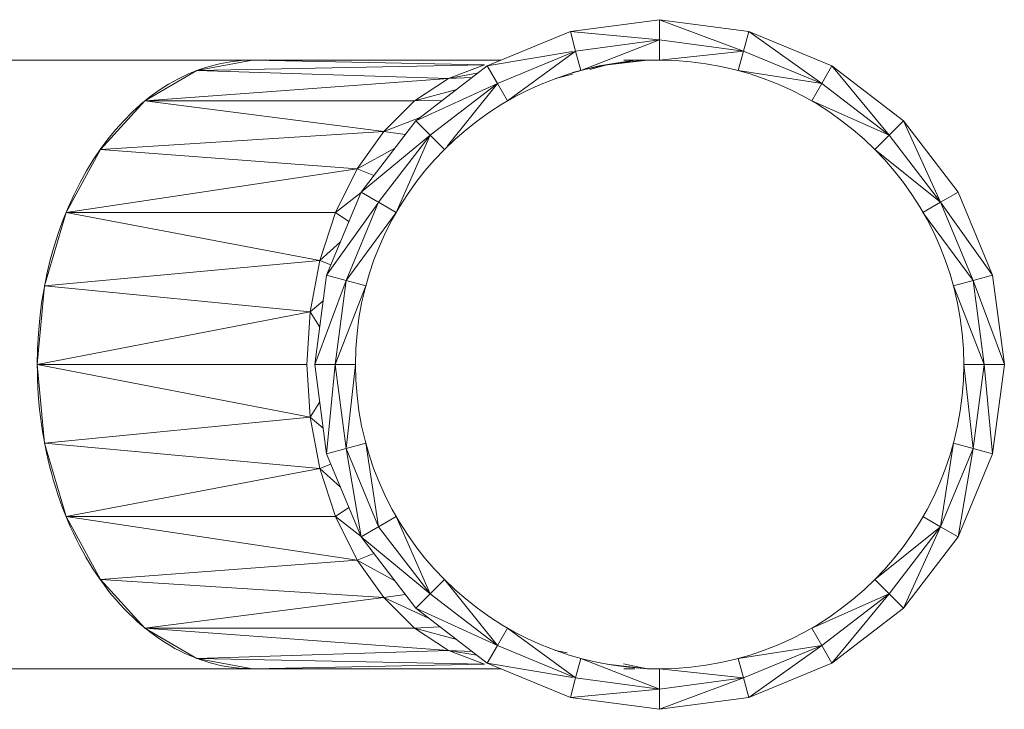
# Model space of a CAD drawing. Header units: millimetres. Extents: x 61846 to 198573, y 13020 to 52988.
# Tile 166 of 240: x 190120 to 190241, y 15598 to 15682. Entities that reach past the tile are written whole.
import ezdxf

# ---------------------------------------------------------------- set-up
doc = ezdxf.new("R2010")
doc.units = ezdxf.units.MM
doc.layers.add('P-PIPE', color=3, linetype='Continuous', lineweight=18)

# ---------------------------------------------------------------- blocks, each defined once
blk = doc.blocks.new('Pipe Types_NLRS_52_PI_UN_PP - vuilwater_DNL_2863391 - Pipe Types_NLRS_52_PI_UN_PP - vuilwater_DNL_2863391-546668-GZ lierenkamer 4')
at = {"layer": 'P-PIPE', "color": 7, "lineweight": 9}
for p, q in [((-45849.48, 15677.5), (-45926, 15677.5)), ((-45926, 15602.5), (-45849.48, 15602.5))]:
    blk.add_line(p, q, dxfattribs=at)
for start_param, end_param in [(0, 1.570796), (1.570796, 3.141593)]:
    blk.add_ellipse((-45849.48, 15640), major_axis=(0, 37.5), ratio=0.707107, start_param=start_param, end_param=end_param, dxfattribs=at)
blk = doc.blocks.new('NLRS_50_PIF_UN_PP bocht mof-spie_gen_ISR_NLRS_52_PIF_UN_PP bocht mof-spie - vuilwater_DNL_2863397 - NLRS_50_PIF_UN_PP bocht mof-spie_gen_ISR_NLRS_52_PIF_UN_PP bocht mof-spie - vuilwater_DNL_2863397-546676-GZ lierenkamer 4')
at = {"layer": 'P-PIPE', "color": 7, "lineweight": 9}
for p, q in [((-45799.27, 15682.5), (-45810.27, 15681.05)), ((-45810.27, 15681.05), (-45799.27, 15682.5)), ((-45799.27, 15680), (-45799.27, 15682.5)), ((-45788.92, 15678.64), (-45799.27, 15682.5)), ((-45799.27, 15682.5), (-45799.27, 15680)), ((-45788.27, 15681.05), (-45799.27, 15682.5)), ((-45799.27, 15682.5), (-45788.92, 15678.64)), ((-45799.27, 15682.5), (-45788.27, 15681.05)), ((-45810.27, 15681.05), (-45820.52, 15676.81)), ((-45820.52, 15676.81), (-45810.27, 15681.05)), ((-45809.62, 15678.64), (-45810.27, 15681.05)), ((-45799.27, 15680), (-45810.27, 15681.05)), ((-45810.27, 15681.05), (-45809.62, 15678.64)), ((-45810.27, 15681.05), (-45799.27, 15680)), ((-45799.27, 15680), (-45809.62, 15678.64)), ((-45809.62, 15678.64), (-45799.27, 15680)), ((-45799.27, 15680), (-45808.98, 15676.22)), ((-45808.98, 15676.22), (-45799.27, 15680)), ((-45788.92, 15678.64), (-45799.27, 15680)), ((-45799.27, 15680), (-45799.27, 15677.5)), ((-45799.27, 15677.5), (-45799.27, 15680)), ((-45799.27, 15680), (-45788.92, 15678.64)), ((-45788.92, 15678.64), (-45788.27, 15681.05)), ((-45788.27, 15681.05), (-45788.92, 15678.64)), ((-45779.27, 15674.64), (-45788.27, 15681.05)), ((-45788.27, 15681.05), (-45779.27, 15674.64)), ((-45778.02, 15676.81), (-45788.27, 15681.05)), ((-45788.27, 15681.05), (-45778.02, 15676.81)), ((-45856.34, 15676.22), (-45849.48, 15677.5)), ((-45849.48, 15677.5), (-45818.85, 15677.5)), ((-45849.48, 15677.5), (-45820.85, 15676.93)), ((-45810.03, 15678.57), (-45820.52, 15676.81)), ((-45820.52, 15676.81), (-45810.03, 15678.57)), ((-45809.62, 15678.64), (-45819.27, 15674.64)), ((-45819.27, 15674.64), (-45809.62, 15678.64)), ((-45809.62, 15678.64), (-45818.02, 15672.48)), ((-45818.02, 15672.48), (-45809.62, 15678.64)), ((-45809.62, 15678.64), (-45808.98, 15676.22)), ((-45808.98, 15676.22), (-45809.62, 15678.64)), ((-45806.73, 15676.82), (-45800.8, 15677.5)), ((-45806.73, 15676.82), (-45802.32, 15677.5)), ((-45805.78, 15676.93), (-45800.8, 15677.5)), ((-45802.32, 15677.5), (-45803.68, 15677.5)), ((-45800.8, 15677.5), (-45802.32, 15677.5)), ((-45800.8, 15677.5), (-45799.27, 15677.5)), ((-45788.92, 15678.64), (-45799.27, 15677.5)), ((-45799.27, 15677.5), (-45788.92, 15678.64)), ((-45788.92, 15678.64), (-45789.57, 15676.22)), ((-45789.57, 15676.22), (-45788.92, 15678.64)), ((-45779.27, 15674.64), (-45788.92, 15678.64)), ((-45788.92, 15678.64), (-45779.27, 15674.64)), ((-45856.34, 15676.22), (-45820.85, 15676.93)), ((-45820.52, 15676.81), (-45829.32, 15670.05)), ((-45829.32, 15670.05), (-45820.52, 15676.81)), ((-45820.85, 15676.93), (-45825.31, 15675.24)), ((-45819.27, 15674.64), (-45820.52, 15676.81)), ((-45820.52, 15676.81), (-45819.27, 15674.64)), ((-45810.03, 15676.01), (-45806.73, 15676.82)), ((-45807.89, 15676.37), (-45805.78, 15676.93)), ((-45806.73, 15676.82), (-45805.78, 15676.93)), ((-45779.27, 15674.64), (-45778.02, 15676.81)), ((-45778.02, 15676.81), (-45779.27, 15674.64)), ((-45770.99, 15668.28), (-45778.02, 15676.81)), ((-45769.22, 15670.05), (-45778.02, 15676.81)), ((-45778.02, 15676.81), (-45770.99, 15668.28)), ((-45778.02, 15676.81), (-45769.22, 15670.05)), ((-45862.74, 15672.48), (-45856.34, 15676.22)), ((-45862.73, 15672.48), (-45825.31, 15675.24)), ((-45856.34, 15676.22), (-45825.31, 15675.24)), ((-45825.31, 15675.24), (-45829.5, 15672.48)), ((-45825.31, 15675.24), (-45821.61, 15675.97)), ((-45825.31, 15675.24), (-45822.41, 15675.36)), ((-45812.1, 15675.24), (-45810.03, 15675.79)), ((-45779.27, 15674.64), (-45789.57, 15676.22)), ((-45789.57, 15676.22), (-45779.27, 15674.64)), ((-45829.5, 15672.48), (-45824.29, 15673.91)), ((-45819.27, 15674.64), (-45829.32, 15670.05)), ((-45829.32, 15670.05), (-45819.27, 15674.64)), ((-45819.27, 15674.64), (-45827.56, 15668.28)), ((-45827.56, 15668.28), (-45819.27, 15674.64)), ((-45819.27, 15674.64), (-45825.42, 15666.97)), ((-45825.42, 15666.97), (-45819.27, 15674.64)), ((-45819.27, 15674.64), (-45818.02, 15672.48)), ((-45818.02, 15672.48), (-45819.27, 15674.64)), ((-45779.27, 15674.64), (-45780.52, 15672.48)), ((-45780.52, 15672.48), (-45779.27, 15674.64)), ((-45770.99, 15668.28), (-45779.27, 15674.64)), ((-45779.27, 15674.64), (-45770.99, 15668.28)), ((-45868.22, 15666.52), (-45862.74, 15672.48)), ((-45862.74, 15672.48), (-45829.5, 15672.48)), ((-45862.73, 15672.48), (-45833.29, 15668.73)), ((-45829.5, 15672.48), (-45833.29, 15668.73)), ((-45829.5, 15672.48), (-45826.08, 15672.54)), ((-45770.99, 15668.28), (-45780.52, 15672.48)), ((-45780.52, 15672.48), (-45770.99, 15668.28)), ((-45833.29, 15668.73), (-45828.79, 15670.46)), ((-45829.32, 15670.05), (-45836.08, 15661.25)), ((-45836.08, 15661.25), (-45829.32, 15670.05)), ((-45827.56, 15668.28), (-45829.32, 15670.05)), ((-45829.32, 15670.05), (-45827.56, 15668.28)), ((-45770.99, 15668.28), (-45769.22, 15670.05)), ((-45769.22, 15670.05), (-45770.99, 15668.28)), ((-45764.63, 15660), (-45769.22, 15670.05)), ((-45769.22, 15670.05), (-45764.63, 15660)), ((-45762.46, 15661.25), (-45769.22, 15670.05)), ((-45769.22, 15670.05), (-45762.46, 15661.25)), ((-45868.22, 15666.52), (-45833.29, 15668.73)), ((-45833.29, 15668.73), (-45836.56, 15664.1)), ((-45827.56, 15668.28), (-45836.08, 15661.25)), ((-45836.08, 15661.25), (-45827.56, 15668.28)), ((-45827.56, 15668.28), (-45833.91, 15660)), ((-45833.91, 15660), (-45827.56, 15668.28)), ((-45833.29, 15668.73), (-45830.64, 15668.34)), ((-45827.56, 15668.28), (-45831.75, 15658.75)), ((-45831.75, 15658.75), (-45827.56, 15668.28)), ((-45827.56, 15668.28), (-45825.79, 15666.52)), ((-45825.79, 15666.52), (-45827.56, 15668.28)), ((-45770.99, 15668.28), (-45772.75, 15666.52)), ((-45772.75, 15666.52), (-45770.99, 15668.28)), ((-45764.63, 15660), (-45770.99, 15668.28)), ((-45770.99, 15668.28), (-45764.63, 15660)), ((-45836.56, 15664.1), (-45831.93, 15666.66)), ((-45872.44, 15658.75), (-45868.22, 15666.52)), ((-45868.22, 15666.52), (-45836.56, 15664.1)), ((-45764.63, 15660), (-45772.75, 15666.52)), ((-45772.75, 15666.52), (-45764.63, 15660)), ((-45872.44, 15658.75), (-45836.56, 15664.1)), ((-45836.56, 15664.1), (-45839.21, 15658.75)), ((-45836.56, 15664.1), (-45834.49, 15663.31)), ((-45836.08, 15661.25), (-45840.32, 15651)), ((-45840.32, 15651), (-45836.08, 15661.25)), ((-45839.21, 15658.75), (-45836.08, 15661.2)), ((-45834.02, 15660.06), (-45836.08, 15661.25)), ((-45836.08, 15661.25), (-45834.02, 15660.06)), ((-45764.63, 15660), (-45762.46, 15661.25)), ((-45762.46, 15661.25), (-45764.63, 15660)), ((-45758.22, 15651), (-45762.46, 15661.25)), ((-45762.46, 15661.25), (-45758.22, 15651)), ((-45834.02, 15659.85), (-45840.32, 15651)), ((-45840.32, 15651), (-45834.02, 15659.85)), ((-45833.91, 15660), (-45837.91, 15650.35)), ((-45837.91, 15650.35), (-45833.91, 15660)), ((-45833.91, 15660), (-45831.75, 15658.75)), ((-45831.75, 15658.75), (-45833.91, 15660)), ((-45764.63, 15660), (-45766.8, 15658.75)), ((-45766.8, 15658.75), (-45764.63, 15660)), ((-45764.63, 15660), (-45758.22, 15651)), ((-45758.22, 15651), (-45764.63, 15660)), ((-45760.63, 15650.35), (-45764.63, 15660)), ((-45764.63, 15660), (-45760.63, 15650.35)), ((-45875.09, 15649.71), (-45872.44, 15658.75)), ((-45872.44, 15658.75), (-45841.16, 15652.83)), ((-45872.44, 15658.75), (-45839.21, 15658.75)), ((-45841.16, 15652.83), (-45839.21, 15658.75)), ((-45839.21, 15658.75), (-45837.58, 15657.61)), ((-45837.91, 15650.35), (-45831.75, 15658.75)), ((-45831.75, 15658.75), (-45837.91, 15650.35)), ((-45760.63, 15650.35), (-45766.8, 15658.75)), ((-45766.8, 15658.75), (-45760.63, 15650.35)), ((-45841.16, 15652.83), (-45838.63, 15655.1)), ((-45875.09, 15649.71), (-45841.16, 15652.83)), ((-45841.16, 15652.83), (-45842.36, 15646.51)), ((-45841.16, 15652.83), (-45839.8, 15652.27)), ((-45840.32, 15651), (-45841.77, 15640)), ((-45841.77, 15640), (-45840.32, 15651)), ((-45837.91, 15650.35), (-45840.32, 15651)), ((-45840.32, 15651), (-45837.91, 15650.35)), ((-45760.63, 15650.35), (-45758.22, 15651)), ((-45758.22, 15651), (-45760.63, 15650.35)), ((-45756.77, 15640), (-45758.22, 15651)), ((-45758.22, 15651), (-45756.77, 15640)), ((-45875.99, 15640), (-45875.09, 15649.71)), ((-45875.09, 15649.71), (-45842.36, 15646.51)), ((-45837.91, 15650.35), (-45841.77, 15640)), ((-45841.77, 15640), (-45837.91, 15650.35)), ((-45837.91, 15650.35), (-45839.27, 15640)), ((-45839.27, 15640), (-45837.91, 15650.35)), ((-45839.27, 15640), (-45835.49, 15649.71)), ((-45835.49, 15649.71), (-45839.27, 15640)), ((-45837.91, 15650.35), (-45835.49, 15649.71)), ((-45835.49, 15649.71), (-45837.91, 15650.35)), ((-45760.63, 15650.35), (-45763.05, 15649.71)), ((-45763.05, 15649.71), (-45760.63, 15650.35)), ((-45759.27, 15640), (-45763.05, 15649.71)), ((-45763.05, 15649.71), (-45759.27, 15640)), ((-45760.63, 15650.35), (-45756.77, 15640)), ((-45756.77, 15640), (-45760.63, 15650.35)), ((-45759.27, 15640), (-45760.63, 15650.35)), ((-45760.63, 15650.35), (-45759.27, 15640)), ((-45842.36, 15646.51), (-45840.74, 15647.83)), ((-45875.99, 15640), (-45842.36, 15646.51)), ((-45842.36, 15646.51), (-45842.76, 15640)), ((-45842.36, 15646.51), (-45841.17, 15644.59)), ((-45875.09, 15630.29), (-45875.99, 15640)), ((-45875.99, 15640), (-45842.76, 15640)), ((-45875.99, 15640), (-45842.36, 15633.49)), ((-45842.76, 15640), (-45842.36, 15633.49)), ((-45841.77, 15640), (-45840.32, 15629)), ((-45839.27, 15640), (-45841.77, 15640)), ((-45841.77, 15640), (-45839.27, 15640)), ((-45840.32, 15629), (-45841.77, 15640)), ((-45839.27, 15640), (-45840.32, 15629)), ((-45840.32, 15629), (-45839.27, 15640)), ((-45839.27, 15640), (-45836.77, 15640)), ((-45836.77, 15640), (-45839.27, 15640)), ((-45839.27, 15640), (-45837.91, 15629.65)), ((-45837.91, 15629.65), (-45839.27, 15640)), ((-45837.91, 15629.65), (-45836.77, 15640)), ((-45836.77, 15640), (-45837.91, 15629.65)), ((-45760.63, 15629.65), (-45761.77, 15640)), ((-45761.77, 15640), (-45760.63, 15629.65)), ((-45759.27, 15640), (-45761.77, 15640)), ((-45761.77, 15640), (-45759.27, 15640)), ((-45760.63, 15629.65), (-45759.27, 15640)), ((-45759.27, 15640), (-45760.63, 15629.65)), ((-45759.27, 15640), (-45756.77, 15640)), ((-45756.77, 15640), (-45759.27, 15640)), ((-45759.27, 15640), (-45758.22, 15629)), ((-45758.22, 15629), (-45759.27, 15640)), ((-45758.22, 15629), (-45756.77, 15640)), ((-45756.77, 15640), (-45758.22, 15629)), ((-45842.36, 15633.49), (-45841.17, 15635.41)), ((-45875.09, 15630.29), (-45842.36, 15633.49)), ((-45842.36, 15633.49), (-45841.16, 15627.17)), ((-45842.36, 15633.49), (-45840.74, 15632.17)), ((-45872.44, 15621.25), (-45875.09, 15630.29)), ((-45875.09, 15630.29), (-45841.16, 15627.17)), ((-45837.91, 15629.65), (-45835.49, 15630.29)), ((-45835.49, 15630.29), (-45837.91, 15629.65)), ((-45833.91, 15620), (-45835.49, 15630.29)), ((-45835.49, 15630.29), (-45833.91, 15620)), ((-45764.63, 15620), (-45763.05, 15630.29)), ((-45763.05, 15630.29), (-45764.63, 15620)), ((-45760.63, 15629.65), (-45763.05, 15630.29)), ((-45763.05, 15630.29), (-45760.63, 15629.65)), ((-45837.91, 15629.65), (-45840.32, 15629)), ((-45840.32, 15629), (-45837.91, 15629.65)), ((-45840.32, 15629), (-45836.08, 15618.75)), ((-45836.08, 15618.75), (-45840.32, 15629)), ((-45837.91, 15629.65), (-45836.08, 15618.75)), ((-45836.08, 15618.75), (-45837.91, 15629.65)), ((-45837.91, 15629.65), (-45833.91, 15620)), ((-45833.91, 15620), (-45837.91, 15629.65)), ((-45764.63, 15620), (-45760.63, 15629.65)), ((-45760.63, 15629.65), (-45764.63, 15620)), ((-45760.63, 15629.65), (-45762.46, 15618.75)), ((-45762.46, 15618.75), (-45760.63, 15629.65)), ((-45762.46, 15618.75), (-45758.22, 15629)), ((-45758.22, 15629), (-45762.46, 15618.75)), ((-45760.63, 15629.65), (-45758.22, 15629)), ((-45758.22, 15629), (-45760.63, 15629.65)), ((-45841.16, 15627.17), (-45839.8, 15627.73)), ((-45872.44, 15621.25), (-45841.16, 15627.17)), ((-45841.16, 15627.17), (-45839.21, 15621.25)), ((-45841.16, 15627.17), (-45838.63, 15624.9)), ((-45839.21, 15621.25), (-45837.58, 15622.39)), ((-45868.22, 15613.48), (-45872.44, 15621.25)), ((-45872.44, 15621.25), (-45836.56, 15615.9)), ((-45872.44, 15621.25), (-45839.21, 15621.25)), ((-45836.56, 15615.9), (-45839.21, 15621.25)), ((-45839.21, 15621.25), (-45836.08, 15618.8)), ((-45833.91, 15620), (-45831.75, 15621.25)), ((-45831.75, 15621.25), (-45833.91, 15620)), ((-45827.56, 15611.72), (-45831.75, 15621.25)), ((-45831.75, 15621.25), (-45827.56, 15611.72)), ((-45764.63, 15620), (-45766.8, 15621.25)), ((-45766.8, 15621.25), (-45764.63, 15620)), ((-45834.02, 15619.94), (-45836.08, 15618.75)), ((-45836.08, 15618.75), (-45834.02, 15619.94)), ((-45833.91, 15620), (-45827.56, 15611.72)), ((-45827.56, 15611.72), (-45833.91, 15620)), ((-45764.63, 15620), (-45772.75, 15613.48)), ((-45772.75, 15613.48), (-45764.63, 15620)), ((-45770.99, 15611.72), (-45764.63, 15620)), ((-45764.63, 15620), (-45770.99, 15611.72)), ((-45764.63, 15620), (-45769.22, 15609.95)), ((-45769.22, 15609.95), (-45764.63, 15620)), ((-45764.63, 15620), (-45762.46, 15618.75)), ((-45762.46, 15618.75), (-45764.63, 15620)), ((-45827.56, 15611.72), (-45836.08, 15618.75)), ((-45836.08, 15618.75), (-45829.32, 15609.95)), ((-45836.08, 15618.75), (-45827.56, 15611.72)), ((-45829.32, 15609.95), (-45836.08, 15618.75)), ((-45769.22, 15609.95), (-45762.46, 15618.75)), ((-45762.46, 15618.75), (-45769.22, 15609.95)), ((-45868.22, 15613.48), (-45836.56, 15615.9)), ((-45836.56, 15615.9), (-45834.49, 15616.69)), ((-45836.56, 15615.9), (-45833.29, 15611.27)), ((-45836.56, 15615.9), (-45831.93, 15613.34)), ((-45862.74, 15607.52), (-45868.22, 15613.48)), ((-45868.22, 15613.48), (-45833.29, 15611.27)), ((-45827.56, 15611.72), (-45825.79, 15613.48)), ((-45825.79, 15613.48), (-45827.56, 15611.72)), ((-45819.27, 15605.36), (-45825.79, 15613.48)), ((-45825.79, 15613.48), (-45819.27, 15605.36)), ((-45770.99, 15611.72), (-45772.75, 15613.48)), ((-45772.75, 15613.48), (-45770.99, 15611.72)), ((-45862.73, 15607.52), (-45833.29, 15611.27)), ((-45833.29, 15611.27), (-45830.64, 15611.66)), ((-45833.29, 15611.27), (-45829.5, 15607.52)), ((-45833.29, 15611.27), (-45827.75, 15608.74)), ((-45827.56, 15611.72), (-45829.32, 15609.95)), ((-45829.32, 15609.95), (-45827.56, 15611.72)), ((-45827.56, 15611.72), (-45819.27, 15605.36)), ((-45819.27, 15605.36), (-45827.56, 15611.72)), ((-45770.99, 15611.72), (-45780.52, 15607.52)), ((-45780.52, 15607.52), (-45770.99, 15611.72)), ((-45779.27, 15605.36), (-45770.99, 15611.72)), ((-45770.99, 15611.72), (-45779.27, 15605.36)), ((-45770.99, 15611.72), (-45778.02, 15603.19)), ((-45778.02, 15603.19), (-45770.99, 15611.72)), ((-45770.99, 15611.72), (-45769.22, 15609.95)), ((-45769.22, 15609.95), (-45770.99, 15611.72)), ((-45819.27, 15605.36), (-45829.32, 15609.95)), ((-45829.32, 15609.95), (-45820.52, 15603.19)), ((-45829.32, 15609.95), (-45819.27, 15605.36)), ((-45820.52, 15603.19), (-45829.32, 15609.95)), ((-45778.02, 15603.19), (-45769.22, 15609.95)), ((-45769.22, 15609.95), (-45778.02, 15603.19)), ((-45856.34, 15603.78), (-45862.74, 15607.52)), ((-45862.74, 15607.52), (-45829.5, 15607.52)), ((-45862.73, 15607.52), (-45825.31, 15604.76)), ((-45829.5, 15607.52), (-45826.37, 15607.68)), ((-45825.31, 15604.76), (-45829.5, 15607.52)), ((-45829.5, 15607.52), (-45824.29, 15606.09)), ((-45819.27, 15605.36), (-45818.02, 15607.52)), ((-45818.02, 15607.52), (-45819.27, 15605.36)), ((-45809.62, 15601.36), (-45818.02, 15607.52)), ((-45818.02, 15607.52), (-45809.62, 15601.36)), ((-45780.52, 15607.52), (-45779.27, 15605.36)), ((-45779.27, 15605.36), (-45780.52, 15607.52)), ((-45856.34, 15603.78), (-45825.31, 15604.76)), ((-45825.31, 15604.76), (-45820.85, 15603.07)), ((-45825.31, 15604.76), (-45822.41, 15604.64)), ((-45825.31, 15604.76), (-45821.79, 15604.17)), ((-45820.52, 15603.19), (-45819.27, 15605.36)), ((-45819.27, 15605.36), (-45820.52, 15603.19)), ((-45819.27, 15605.36), (-45809.62, 15601.36)), ((-45809.62, 15601.36), (-45819.27, 15605.36)), ((-45810.66, 15604.47), (-45812.1, 15604.76)), ((-45789.57, 15603.78), (-45779.27, 15605.36)), ((-45779.27, 15605.36), (-45789.57, 15603.78)), ((-45788.92, 15601.36), (-45779.27, 15605.36)), ((-45779.27, 15605.36), (-45788.92, 15601.36)), ((-45779.27, 15605.36), (-45788.27, 15598.95)), ((-45788.27, 15598.95), (-45779.27, 15605.36)), ((-45779.27, 15605.36), (-45778.02, 15603.19)), ((-45778.02, 15603.19), (-45779.27, 15605.36)), ((-45856.34, 15603.78), (-45849.48, 15602.5)), ((-45856.34, 15603.78), (-45820.85, 15603.07)), ((-45809.62, 15601.36), (-45808.98, 15603.78)), ((-45808.98, 15603.78), (-45809.62, 15601.36)), ((-45799.27, 15600), (-45808.98, 15603.78)), ((-45808.98, 15603.78), (-45799.27, 15600)), ((-45789.57, 15603.78), (-45788.92, 15601.36)), ((-45788.92, 15601.36), (-45789.57, 15603.78)), ((-45849.48, 15602.5), (-45820.85, 15603.07)), ((-45849.48, 15602.5), (-45818.85, 15602.5)), ((-45820.52, 15603.19), (-45810.03, 15601.43)), ((-45820.52, 15603.19), (-45810.27, 15598.95)), ((-45810.03, 15601.43), (-45820.52, 15603.19)), ((-45810.27, 15598.95), (-45820.52, 15603.19)), ((-45800.8, 15602.5), (-45805.78, 15603.07)), ((-45800.8, 15602.5), (-45803.73, 15603.09)), ((-45802.32, 15602.5), (-45803.68, 15602.5)), ((-45800.8, 15602.5), (-45799.27, 15602.5)), ((-45788.92, 15601.36), (-45799.27, 15602.5)), ((-45799.27, 15602.5), (-45799.27, 15600)), ((-45799.27, 15600), (-45799.27, 15602.5)), ((-45799.27, 15602.5), (-45788.92, 15601.36)), ((-45788.27, 15598.95), (-45778.02, 15603.19)), ((-45778.02, 15603.19), (-45788.27, 15598.95)), ((-45809.62, 15601.36), (-45810.27, 15598.95)), ((-45810.27, 15598.95), (-45809.62, 15601.36)), ((-45809.62, 15601.36), (-45799.27, 15600)), ((-45799.27, 15600), (-45809.62, 15601.36)), ((-45788.92, 15601.36), (-45799.27, 15597.5)), ((-45799.27, 15597.5), (-45788.92, 15601.36)), ((-45799.27, 15600), (-45788.92, 15601.36)), ((-45788.92, 15601.36), (-45799.27, 15600)), ((-45788.92, 15601.36), (-45788.27, 15598.95)), ((-45788.27, 15598.95), (-45788.92, 15601.36)), ((-45810.27, 15598.95), (-45799.27, 15600)), ((-45799.27, 15600), (-45810.27, 15598.95)), ((-45799.27, 15600), (-45799.27, 15597.5)), ((-45799.27, 15597.5), (-45799.27, 15600)), ((-45810.27, 15598.95), (-45799.27, 15597.5)), ((-45799.27, 15597.5), (-45810.27, 15598.95)), ((-45799.27, 15597.5), (-45788.27, 15598.95)), ((-45788.27, 15598.95), (-45799.27, 15597.5))]:
    blk.add_line(p, q, dxfattribs=at)
blk = doc.blocks.new('NLRS_50_PIF_UN_PP bocht mof-spie_gen_ISR_NLRS_52_PIF_UN_PP bocht mof-spie - vuilwater_DNL_2863397 - NLRS_50_PIF_UN_PP bocht mof-spie_gen_ISR_NLRS_52_PIF_UN_PP bocht mof-spie - vuilwater_DNL_2863397-546680-GZ lierenkamer 4')
blk.add_blockref('NLRS_50_PIF_UN_PP bocht mof-spie_gen_ISR_NLRS_52_PIF_UN_PP bocht mof-spie - vuilwater_DNL_2863397 - NLRS_50_PIF_UN_PP bocht mof-spie_gen_ISR_NLRS_52_PIF_UN_PP bocht mof-spie - vuilwater_DNL_2863397-546676-GZ lierenkamer 4', (0, 0))
blk = doc.blocks.new('Pipe Types_NLRS_52_PI_UN_PP - vuilwater_DNL_5766580 - Pipe Types_NLRS_52_PI_UN_PP - vuilwater_DNL_5766580-562792-GZ lierenkamer 4')
at = {"layer": 'P-PIPE', "color": 7, "lineweight": 9}
for start, end in [(0, 180), (180, 0)]:
    blk.add_arc((-45799.27, 15640), 37.5, start, end, dxfattribs=at)
blk = doc.blocks.new('TadP_A_INS_INSTALLATIES_rvt-6-GZ lierenkamer 4')
at = {"layer": 'P-PIPE', "lineweight": 9}
for name in ['NLRS_50_PIF_UN_PP bocht mof-spie_gen_ISR_NLRS_52_PIF_UN_PP bocht mof-spie - vuilwater_DNL_2863397 - NLRS_50_PIF_UN_PP bocht mof-spie_gen_ISR_NLRS_52_PIF_UN_PP bocht mof-spie - vuilwater_DNL_2863397-546680-GZ lierenkamer 4', 'Pipe Types_NLRS_52_PI_UN_PP - vuilwater_DNL_2863391 - Pipe Types_NLRS_52_PI_UN_PP - vuilwater_DNL_2863391-546668-GZ lierenkamer 4', 'Pipe Types_NLRS_52_PI_UN_PP - vuilwater_DNL_5766580 - Pipe Types_NLRS_52_PI_UN_PP - vuilwater_DNL_5766580-562792-GZ lierenkamer 4']:
    blk.add_blockref(name, (0, 0), dxfattribs=at)

msp = doc.modelspace()

# ---------------------------------------------------------------- block references
at = {"color": 210, "lineweight": 5}
msp.add_blockref('TadP_A_INS_INSTALLATIES_rvt-6-GZ lierenkamer 4', (235997.82, 0), dxfattribs=at)

doc.saveas('drawing.dxf')
